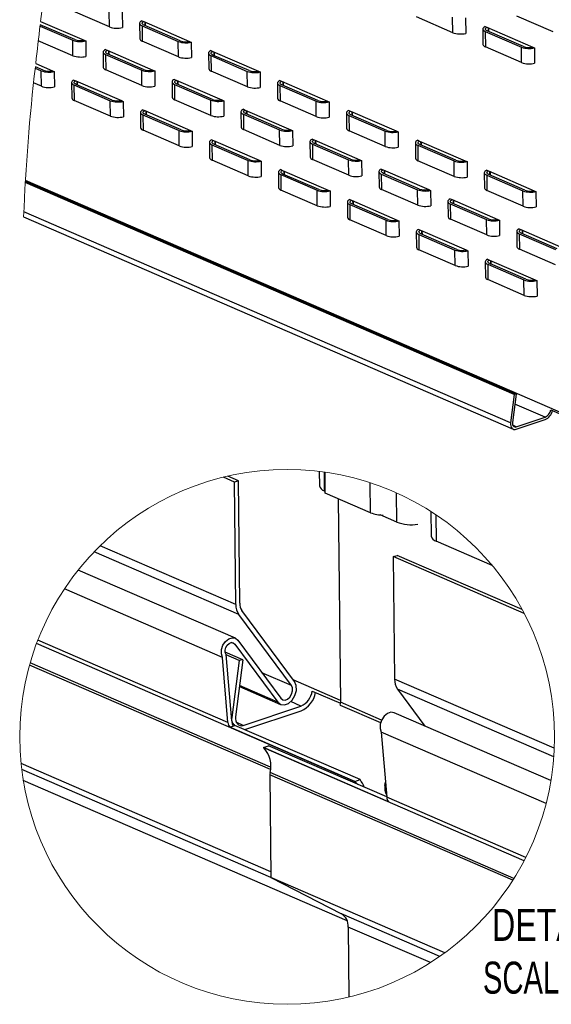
# Paper-space layout 'Sheet3' of a CAD drawing. Header units: inches. Extents: x 0.5 to 19.2, y -4 to 10.7.
# Tile 13 of 27: x 8.3 to 10.3, y 1.5 to 5.3. Entities that reach past the tile are written whole.
import ezdxf

# ---------------------------------------------------------------- set-up
doc = ezdxf.new("R2010")
doc.units = ezdxf.units.IN
doc.header["$MEASUREMENT"] = 0
doc.layers.add('FORMAT', color=7, linetype='Continuous')
doc.styles.add('SLDTEXTSTYLE3', font='TXT', dxfattribs={"width": 0.75})
doc.styles.add('SLDTEXTSTYLE4', font='TXT', dxfattribs={"width": 0.681818})

# ---------------------------------------------------------------- blocks, each defined once
blk = doc.blocks.new('SW_NOTE_6')
at = {"layer": 'FORMAT', "color": 0, "char_height": 0.125, "attachment_point": 2}
for s, insert, style in [('DETAIL A', (0.3359, 0.1611), 'SLDTEXTSTYLE3'), ('SCALE 1 : 1', (0.3351, -0.0449), 'SLDTEXTSTYLE4')]:
    blk.add_mtext(s, dxfattribs=dict(at, insert=insert, style=style))

psp = doc.layouts.new('Sheet3')

# ---------------------------------------------------------------- linework, layer by layer
at = {"color": 7, "linetype": 'Continuous', "lineweight": 25}
for p, q in [((8.6247355, 5.3022894), (8.4832973, 5.3635788)), ((8.6247355, 5.3022894), (8.6241091, 5.3623884)), ((8.6748033, 5.35983), (8.6754298, 5.299731)), ((10.3571605, 5.2838001), (10.2157222, 5.3450895)), ((8.353904, 5.3056457), (8.4817228, 5.2502581)), ((8.4889908, 5.252936), (8.3545791, 5.3111804)), ((8.3561596, 5.3240773), (8.5254739, 5.2507084)), ((8.7423271, 5.3166553), (8.7429537, 5.2565563)), ((8.7517135, 5.3265026), (8.7586568, 5.3234939)), ((8.7518564, 5.3070319), (8.8932946, 5.2457425)), ((8.7518564, 5.3070319), (8.7524829, 5.2469329)), ((8.7586568, 5.3234939), (8.9370457, 5.2461928)), ((8.9005626, 5.2484204), (8.7597657, 5.3094317)), ((8.7660172, 5.3067228), (8.7658749, 5.3203661)), ((9.9648162, 5.2799838), (9.8233779, 5.3412731)), ((9.9648162, 5.2799838), (9.9641897, 5.3400829)), ((10.0148839, 5.3375245), (10.0155104, 5.2774254)), ((10.0824078, 5.2943497), (10.0830342, 5.2342507)), ((10.0917941, 5.304197), (10.0987373, 5.3011883)), ((10.091937, 5.2847262), (10.2333753, 5.2234369)), ((10.091937, 5.2847262), (10.0925635, 5.2246273)), ((10.0987373, 5.3011883), (10.2771263, 5.2238872)), ((10.2406432, 5.2261147), (10.0998464, 5.2871261)), ((10.1060978, 5.2844172), (10.1059555, 5.2980604)), ((8.4823494, 5.1901591), (8.3470803, 5.2487751)), ((8.4823494, 5.1901591), (8.4817228, 5.2502581)), ((8.5254739, 5.2507084), (8.5324171, 5.2476996)), ((8.5324171, 5.2476996), (8.5330435, 5.1876007)), ((8.8939212, 5.1856436), (8.7524829, 5.2469329)), ((8.8939212, 5.1856436), (8.8932946, 5.2457425)), ((8.9370457, 5.2461928), (8.943989, 5.2431841)), ((8.943989, 5.2431841), (8.9446154, 5.1830851)), ((8.5999409, 5.2045249), (8.6005673, 5.1444259)), ((8.6093272, 5.2143723), (8.6162705, 5.2113635)), ((8.6094701, 5.1949015), (8.7509085, 5.1336123)), ((8.6094701, 5.1949015), (8.6100966, 5.1348024)), ((8.6162705, 5.2113635), (8.7946594, 5.1340625)), ((8.7581765, 5.1362901), (8.6173796, 5.1973014)), ((8.6236309, 5.1945925), (8.6234887, 5.2082357)), ((9.0115128, 5.2000094), (9.0121392, 5.1399104)), ((9.020899, 5.2098567), (9.0278423, 5.206848)), ((9.0210419, 5.190386), (9.1624802, 5.1290966)), ((9.0210419, 5.190386), (9.0216684, 5.1302869)), ((9.0278423, 5.206848), (9.2062313, 5.1295469)), ((9.1697482, 5.1317744), (9.0289514, 5.1927859)), ((9.0352027, 5.190077), (9.0350606, 5.2037202)), ((10.2340018, 5.163338), (10.0925635, 5.2246273)), ((10.2340018, 5.163338), (10.2333753, 5.2234369)), ((10.2771263, 5.2238872), (10.2840695, 5.2208785)), ((10.2840695, 5.2208785), (10.284696, 5.1607796)), ((8.3368837, 5.159986), (8.4023007, 5.1316389)), ((8.3348342, 5.1414653), (8.3585496, 5.1311886)), ((8.3658176, 5.1338664), (8.3354467, 5.1470271)), ((8.3591762, 5.0710897), (8.3585496, 5.1311886)), ((8.4023007, 5.1316389), (8.4092439, 5.1286302)), ((8.4092439, 5.1286302), (8.4098703, 5.0685313)), ((8.7515349, 5.0735132), (8.6100966, 5.1348024)), ((8.7515349, 5.0735132), (8.7509085, 5.1336123)), ((8.7946594, 5.1340625), (8.8016026, 5.1310538)), ((8.8016026, 5.1310538), (8.8022292, 5.0709548)), ((9.1631068, 5.0689977), (9.0216684, 5.1302869)), ((9.1631068, 5.0689977), (9.1624802, 5.1290966)), ((9.2062313, 5.1295469), (9.2131745, 5.1265382)), ((9.2131745, 5.1265382), (9.213801, 5.0664393)), ((8.3591762, 5.0710897), (8.3286926, 5.0842991)), ((8.4767677, 5.0854556), (8.4773941, 5.0253565)), ((8.486154, 5.0953028), (8.4930973, 5.0922941)), ((8.4862969, 5.0758321), (8.6277351, 5.0145427)), ((8.4862969, 5.0758321), (8.4869234, 5.0157331)), ((8.4930973, 5.0922941), (8.6714862, 5.014993)), ((8.6350031, 5.0172206), (8.4942064, 5.078232)), ((8.5004577, 5.0755231), (8.5003154, 5.0891663)), ((8.8691265, 5.087879), (8.869753, 5.02778)), ((8.8785129, 5.0977264), (8.8854561, 5.0947176)), ((8.8786557, 5.0782556), (9.020094, 5.0169662)), ((8.8786557, 5.0782556), (8.8792821, 5.0181566)), ((8.8854561, 5.0947176), (9.063845, 5.0174165)), ((9.027362, 5.019644), (8.8865651, 5.0806555)), ((8.8928165, 5.0779466), (8.8926743, 5.0915898)), ((9.2806983, 5.0833635), (9.2813248, 5.0232645)), ((9.2900847, 5.0932108), (9.2970279, 5.0902021)), ((9.2970279, 5.0902021), (9.4754169, 5.012901)), ((9.4389338, 5.0151285), (9.2981369, 5.07614)), ((9.3043884, 5.0734311), (9.3042461, 5.0870743)), ((9.2902276, 5.0737401), (9.4316658, 5.0124507)), ((9.2902276, 5.0737401), (9.290854, 5.013641)), ((8.6283617, 4.9544438), (8.4869234, 5.0157331)), ((8.6283617, 4.9544438), (8.6277351, 5.0145427)), ((8.6714862, 5.014993), (8.6784294, 5.0119843)), ((8.6784294, 5.0119843), (8.679056, 4.9518854)), ((9.0207205, 4.9568673), (8.8792821, 5.0181566)), ((9.0207205, 4.9568673), (9.020094, 5.0169662)), ((9.063845, 5.0174165), (9.0707883, 5.0144078)), ((9.0707883, 5.0144078), (9.0714147, 4.9543089)), ((9.4322923, 4.9523518), (9.290854, 5.013641)), ((9.4322923, 4.9523518), (9.4316658, 5.0124507)), ((9.4754169, 5.012901), (9.4823601, 5.0098923)), ((9.4823601, 5.0098923), (9.4829866, 4.9497934)), ((8.7459533, 4.9688097), (8.7465798, 4.9087106)), ((8.7553397, 4.9786569), (8.7622828, 4.9756482)), ((8.7554825, 4.9591863), (8.8969208, 4.8978969)), ((8.7554825, 4.9591863), (8.7561089, 4.8990872)), ((8.7622828, 4.9756482), (8.9406718, 4.8983471)), ((8.9041888, 4.9005747), (8.7633919, 4.9615861)), ((8.7696433, 4.9588771), (8.7695011, 4.9725204)), ((9.138312, 4.9712332), (9.1389385, 4.9111341)), ((9.1476984, 4.9810804), (9.1546417, 4.9780717)), ((9.1478412, 4.9616097), (9.2892796, 4.9003204)), ((9.1478412, 4.9616097), (9.1484678, 4.9015107)), ((9.1546417, 4.9780717), (9.3330306, 4.9007706)), ((9.2965476, 4.9029982), (9.1557507, 4.9640096)), ((9.162002, 4.9613007), (9.1618598, 4.9749439)), ((9.5498839, 4.9667176), (9.5505104, 4.9066186)), ((9.5592702, 4.9765649), (9.5662135, 4.9735562)), ((9.5662135, 4.9735562), (9.7446024, 4.8962551)), ((9.7081194, 4.8984826), (9.5673225, 4.9594941)), ((9.5735739, 4.9567851), (9.5734317, 4.9704284)), ((9.5594131, 4.9570942), (9.7008514, 4.8958048)), ((9.5594131, 4.9570942), (9.5600396, 4.8969952)), ((8.8975472, 4.8377978), (8.7561089, 4.8990872)), ((8.8975472, 4.8377978), (8.8969208, 4.8978969)), ((8.9406718, 4.8983471), (8.947615, 4.8953384)), ((8.947615, 4.8953384), (8.9482415, 4.8352394)), ((9.2899061, 4.8402215), (9.1484678, 4.9015107)), ((9.2899061, 4.8402215), (9.2892796, 4.9003204)), ((9.3330306, 4.9007706), (9.3399738, 4.8977619)), ((9.3399738, 4.8977619), (9.3406003, 4.837663)), ((9.7014779, 4.8357058), (9.5600396, 4.8969952)), ((9.7014779, 4.8357058), (9.7008514, 4.8958048)), ((9.7446024, 4.8962551), (9.7515457, 4.8932464)), ((9.7515457, 4.8932464), (9.7521722, 4.8331474)), ((9.0151388, 4.8521636), (9.0157653, 4.7920647)), ((9.0245252, 4.862011), (9.0314685, 4.8590023)), ((9.0314685, 4.8590023), (9.2098574, 4.7817012)), ((9.1733743, 4.7839288), (9.0325774, 4.8449401)), ((9.0388288, 4.8422312), (9.0386866, 4.8558744)), ((9.4074976, 4.8545873), (9.4081241, 4.7944882)), ((9.416884, 4.8644345), (9.4238272, 4.8614258)), ((9.4170268, 4.8449639), (9.5584652, 4.7836745)), ((9.4170268, 4.8449639), (9.4176533, 4.7848648)), ((9.4238272, 4.8614258), (9.6022161, 4.7841247)), ((9.5657332, 4.7863523), (9.4249363, 4.8473637)), ((9.4311876, 4.8446547), (9.4310454, 4.8582981)), ((9.8190695, 4.8500716), (9.819696, 4.7899727)), ((9.8284558, 4.859919), (9.835399, 4.8569103)), ((9.835399, 4.8569103), (10.013788, 4.7796092)), ((9.8427595, 4.8401392), (9.8426173, 4.8537824)), ((9.024668, 4.8425402), (9.1661064, 4.781251)), ((9.024668, 4.8425402), (9.0252946, 4.7824413)), ((9.8285987, 4.8404482), (9.970037, 4.779159)), ((9.8285987, 4.8404482), (9.8292252, 4.7803493)), ((9.977305, 4.7818368), (9.8365081, 4.8428481)), ((9.1667329, 4.7211519), (9.0252946, 4.7824413)), ((9.1667329, 4.7211519), (9.1661064, 4.781251)), ((9.2098574, 4.7817012), (9.2168006, 4.7786926)), ((9.2168006, 4.7786926), (9.2174271, 4.7185935)), ((9.5590917, 4.7235754), (9.4176533, 4.7848648)), ((9.5590917, 4.7235754), (9.5584652, 4.7836745)), ((9.6022161, 4.7841247), (9.6091594, 4.7811161)), ((9.6091594, 4.7811161), (9.6097859, 4.721017)), ((9.9706635, 4.7190599), (9.8292252, 4.7803493)), ((9.9706635, 4.7190599), (9.970037, 4.779159)), ((10.013788, 4.7796092), (10.0207312, 4.7766005)), ((10.0207312, 4.7766005), (10.0213577, 4.7165015)), ((9.2843244, 4.7355178), (9.2849509, 4.6754189)), ((9.2937108, 4.7453651), (9.300654, 4.7423565)), ((9.300654, 4.7423565), (9.4790429, 4.6650554)), ((9.4425599, 4.6672829), (9.301763, 4.7282942)), ((9.3080144, 4.7255853), (9.3078722, 4.7392285)), ((9.6766832, 4.7379413), (9.6773097, 4.6778424)), ((9.6860696, 4.7477886), (9.6930128, 4.74478)), ((9.6862124, 4.7283178), (9.8276507, 4.6670286)), ((9.6862124, 4.7283178), (9.6868389, 4.6682189)), ((9.6930128, 4.74478), (9.8714017, 4.6674789)), ((9.8349187, 4.6697064), (9.6941218, 4.7307177)), ((9.7003732, 4.7280088), (9.700231, 4.741652)), ((10.0882551, 4.7334257), (10.0888816, 4.6733268)), ((10.0976414, 4.7432731), (10.1045846, 4.7402644)), ((10.1045846, 4.7402644), (10.2829736, 4.6629633)), ((10.111945, 4.7234933), (10.1118028, 4.7371365)), ((10.2049454, 3.8680379), (8.2961308, 4.6951826)), ((10.2124355, 3.8689316), (8.29637, 4.6992183)), ((9.2938536, 4.7258943), (9.4352919, 4.6646051)), ((9.2938536, 4.7258943), (9.2944801, 4.6657954)), ((10.0977843, 4.7238023), (10.2392226, 4.6625131)), ((10.0977843, 4.7238023), (10.0984108, 4.6637034)), ((10.2464905, 4.6651909), (10.1056937, 4.7262022)), ((9.4359185, 4.6045061), (9.2944801, 4.6657954)), ((9.4359185, 4.6045061), (9.4352919, 4.6646051)), ((9.4790429, 4.6650554), (9.4859861, 4.6620467)), ((9.4859861, 4.6620467), (9.4866127, 4.6019476)), ((9.8282772, 4.6069295), (9.6868389, 4.6682189)), ((9.8282772, 4.6069295), (9.8276507, 4.6670286)), ((9.8714017, 4.6674789), (9.878345, 4.6644702)), ((9.878345, 4.6644702), (9.8789715, 4.6043711)), ((10.2398491, 4.602414), (10.0984108, 4.6637034)), ((10.2398491, 4.602414), (10.2392226, 4.6625131)), ((10.2829736, 4.6629633), (10.2899168, 4.6599547)), ((10.2899168, 4.6599547), (10.2905433, 4.5998556)), ((9.55351, 4.6188719), (9.5541365, 4.558773)), ((9.5628964, 4.6287193), (9.5698396, 4.6257106)), ((9.5698396, 4.6257106), (9.7482285, 4.5484095)), ((9.5772, 4.6089394), (9.5770577, 4.6225827)), ((9.9458688, 4.6212954), (9.9464953, 4.5611965)), ((9.9552552, 4.6311428), (9.9621984, 4.6281341)), ((9.9621984, 4.6281341), (10.1405873, 4.550833)), ((10.1041043, 4.5530605), (9.9633074, 4.6140718)), ((9.9695588, 4.6113629), (9.9694166, 4.6250062)), ((10.1907047, 3.7567951), (8.2903428, 4.580277)), ((9.5630392, 4.6092485), (9.7044775, 4.5479592)), ((9.5630392, 4.6092485), (9.5636657, 4.5491496)), ((9.7117455, 4.550637), (9.5709486, 4.6116483)), ((9.955398, 4.611672), (10.0968363, 4.5503827)), ((9.955398, 4.611672), (9.9560245, 4.5515731)), ((8.2895566, 4.5605534), (10.2011363, 3.7322106)), ((9.705104, 4.4878602), (9.5636657, 4.5491496)), ((9.705104, 4.4878602), (9.7044775, 4.5479592)), ((9.7482285, 4.5484095), (9.7551718, 4.5454008)), ((9.7551718, 4.5454008), (9.7557982, 4.4853018)), ((10.0974628, 4.4902837), (9.9560245, 4.5515731)), ((10.0974628, 4.4902837), (10.0968363, 4.5503827)), ((10.1405873, 4.550833), (10.1475306, 4.5478243)), ((10.1475306, 4.5478243), (10.1481571, 4.4877252)), ((9.8226956, 4.502226), (9.8233221, 4.442127)), ((9.8320819, 4.5120734), (9.8390251, 4.5090647)), ((9.8390251, 4.5090647), (10.0174141, 4.4317636)), ((9.8463856, 4.4922936), (9.8462433, 4.5059368)), ((10.2150544, 4.5046495), (10.2156809, 4.4445506)), ((10.2244407, 4.5144969), (10.231384, 4.5114882)), ((10.231384, 4.5114882), (10.4066843, 4.4355254)), ((10.3732899, 4.4364147), (10.232493, 4.497426)), ((10.2387444, 4.4947171), (10.2386022, 4.5083603)), ((9.8322248, 4.4926026), (9.9736631, 4.4313132)), ((9.8322248, 4.4926026), (9.8328512, 4.4325035)), ((9.9809311, 4.4339912), (9.8401342, 4.4950025)), ((10.2245836, 4.4950261), (10.3660219, 4.4337368)), ((10.2245836, 4.4950261), (10.2252101, 4.4349272)), ((9.9742896, 4.3712143), (9.8328512, 4.4325035)), ((9.9742896, 4.3712143), (9.9736631, 4.4313132)), ((10.0174141, 4.4317636), (10.0243573, 4.4287548)), ((10.0243573, 4.4287548), (10.0249838, 4.3686559)), ((10.3666484, 4.3736378), (10.2252101, 4.4349272)), ((10.0918811, 4.3855801), (10.0925076, 4.3254811)), ((10.1012675, 4.3954275), (10.1082107, 4.3924187)), ((10.1082107, 4.3924187), (10.2865997, 4.3151176)), ((10.1155711, 4.3756477), (10.1154289, 4.3892909)), ((10.1014103, 4.3759567), (10.2428487, 4.3146673)), ((10.1014103, 4.3759567), (10.1020368, 4.3158577)), ((10.2501166, 4.3173451), (10.1093197, 4.3783566)), ((10.2434752, 4.2545684), (10.1020368, 4.3158577)), ((10.2434752, 4.2545684), (10.2428487, 4.3146673)), ((10.2865997, 4.3151176), (10.2935429, 4.3121089)), ((10.2935429, 4.3121089), (10.2941694, 4.25201)), ((10.2049454, 3.8680379), (10.1907047, 3.7567951)), ((10.2124355, 3.8689316), (10.1981948, 3.7576889)), ((10.2124355, 3.8689316), (10.2049454, 3.8680379)), ((10.3475651, 3.8082349), (10.4135214, 3.7796543)), ((10.213129, 3.7412363), (10.325824, 3.7789395)), ((10.2132255, 3.731985), (10.3259204, 3.7696879)), ((9.1132198, 3.5255381), (9.0695607, 3.5444569)), ((9.1283972, 3.5306158), (9.0869675, 3.5485685)), ((9.4437328, 3.5669318), (9.4443148, 3.5111022)), ((9.4626162, 3.5644696), (9.4633732, 3.4918554)), ((9.4672769, 3.4827643), (9.4664308, 3.5639297)), ((9.1283972, 3.5306158), (9.1132198, 3.5255381)), ((9.1182041, 3.0474088), (9.1132198, 3.5255381)), ((9.1333814, 3.0524865), (9.1283972, 3.5306158)), ((9.6444439, 3.4059927), (9.6432282, 3.5226186)), ((9.4671994, 3.4901974), (9.4633732, 3.4918554)), ((9.6444439, 3.4059927), (9.4672769, 3.4827643)), ((9.5182348, 3.4606828), (9.5265188, 2.6660049)), ((9.7462498, 3.3692768), (9.7450618, 3.483245)), ((9.7462498, 3.3692768), (9.6820612, 3.3970916)), ((9.8798794, 3.4105185), (9.88088, 3.3145264)), ((9.8988666, 3.3981056), (9.8999385, 3.2952796)), ((10.1188781, 3.2004067), (9.8999385, 3.2952796)), ((9.7328666, 3.2344059), (9.7480439, 3.2394836)), ((9.7328666, 3.2344059), (9.7378508, 2.7562765)), ((10.2439831, 3.0129243), (9.7328666, 3.2344059)), ((10.2359365, 3.0280656), (9.7480439, 3.2394836)), ((9.1163187, 2.9162719), (8.5026608, 3.1821876)), ((9.0660257, 2.8408142), (8.4487575, 3.1082944)), ((9.334868, 2.7316004), (9.1297422, 3.0088357)), ((9.3471147, 2.7464756), (9.1419889, 3.023711)), ((9.5845357, 2.3554754), (8.3399379, 2.8947957)), ((9.0874648, 2.5866306), (8.3450816, 2.9083267)), ((9.1142843, 2.8931312), (9.2816384, 2.6669457)), ((9.126531, 2.9080064), (9.2938851, 2.681821)), ((9.1457994, 2.8312953), (9.0768854, 2.8611578)), ((9.1025673, 2.5933045), (9.0807616, 2.8518355)), ((9.1308191, 2.8295078), (9.0808173, 2.851175)), ((9.0874648, 2.5866306), (9.0660257, 2.8408142)), ((9.1308191, 2.8295078), (9.1023377, 2.6070222)), ((9.1457994, 2.8312953), (9.117318, 2.6088097)), ((9.1457994, 2.8312953), (9.1308191, 2.8295078)), ((10.3611229, 2.4861947), (9.7378508, 2.7562765)), ((9.1324817, 2.7272626), (9.2931188, 2.6576539)), ((9.4160586, 2.7099019), (9.5264452, 2.6620682)), ((10.3592113, 2.4534498), (9.749389, 2.7177035)), ((9.749389, 2.7177035), (9.856533, 2.5728943)), ((9.5257557, 2.6549675), (9.6833845, 2.5866624)), ((9.1471864, 2.5759047), (9.3725763, 2.6513106)), ((9.1526829, 2.5591759), (9.3727692, 2.6328073)), ((10.3480133, 2.3599216), (9.7359654, 2.6251397)), ((9.0943606, 2.5689114), (9.1145943, 2.5756808)), ((9.6029739, 2.3640518), (9.1145943, 2.5756808)), ((9.5827401, 2.3572825), (9.0943606, 2.5689114)), ((10.329214, 2.2708168), (9.6856724, 2.549682)), ((9.6856724, 2.549682), (9.7071115, 2.2954984)), ((9.2256278, 2.4894082), (9.2458615, 2.4961775)), ((9.7140073, 2.2777792), (9.2256278, 2.4894082)), ((10.2434371, 2.047333), (9.2274234, 2.4876011)), ((9.7070409, 2.2963351), (9.2458615, 2.4961775)), ((9.2549227, 2.0042068), (8.2795351, 2.4268705)), ((10.2041364, 1.9785866), (9.2517819, 2.3912694)), ((10.1994541, 1.9711427), (9.2509829, 2.3821427)), ((9.2509829, 2.3821427), (9.2551596, 1.9814827)), ((9.5827401, 2.3572825), (9.6029739, 2.3640518)), ((9.7004143, 2.3404588), (9.7021655, 2.3541387)), ((10.2500577, 2.0602241), (9.7071115, 2.2954984)), ((9.9336098, 1.6874905), (9.2551596, 1.9814827)), ((9.2551596, 1.9814827), (9.5308783, 1.8396229)), ((9.9140738, 1.6735732), (9.5308783, 1.8396229)), ((9.877793, 1.6494572), (9.5569806, 1.7884745)), ((9.5569806, 1.7884745), (9.5598299, 1.5151457))]:
    psp.add_line(p, q, dxfattribs=at)
at = {"color": 8, "linetype": 'Continuous', "lineweight": 25}
for p, q in [((8.7629837, 5.3216189), (8.763126, 5.3079756)), ((10.1030643, 5.2993133), (10.1032065, 5.2856701)), ((8.6205975, 5.2094886), (8.6207396, 5.1958453)), ((9.0321694, 5.204973), (9.0323115, 5.1913298)), ((8.4974242, 5.0904191), (8.4975664, 5.0767759)), ((8.889783, 5.0928426), (8.8899253, 5.0791994)), ((9.3013549, 5.0883271), (9.3014971, 5.0746839)), ((8.7666098, 4.9737733), (8.766752, 4.96013)), ((9.1589686, 4.9761967), (9.1591108, 4.9625535)), ((9.5705405, 4.9716812), (9.5706827, 4.958038)), ((9.0357954, 4.8571274), (9.0359376, 4.8434842)), ((9.4281542, 4.8595509), (9.4282964, 4.8459077)), ((9.839726, 4.8550353), (9.8398683, 4.8413921)), ((9.304981, 4.7404815), (9.3051232, 4.7268381)), ((9.6973397, 4.742905), (9.697482, 4.7292618)), ((10.1089116, 4.7383895), (10.1090538, 4.7247461)), ((10.4134619, 3.785364), (8.2965765, 4.7026717)), ((9.5741665, 4.6238355), (9.5743087, 4.6101923)), ((9.9665253, 4.6262591), (9.9666676, 4.6126157)), ((9.8433521, 4.5071896), (9.8434943, 4.4935464)), ((10.2357109, 4.5096131), (10.2358531, 4.4959699)), ((10.1125377, 4.3905437), (10.1126799, 4.3769005)), ((10.325824, 3.7789395), (10.20748, 3.8302212)), ((10.213129, 3.7412363), (10.1995211, 3.7471331)), ((9.1182041, 3.0474088), (8.5884095, 3.2769841)), ((9.1297422, 3.0088357), (8.5651378, 3.2534952)), ((9.1142843, 2.8931312), (9.1008252, 2.8989634)), ((9.253521, 2.4036642), (8.3127996, 2.811306)), ((9.2541309, 2.4128729), (8.3151927, 2.819742)), ((9.334868, 2.7316004), (9.2203305, 2.7812328)), ((9.2816384, 2.6669457), (9.1330053, 2.7313528)), ((9.5264413, 2.6734379), (9.3420291, 2.7533491)), ((9.3725763, 2.6513106), (9.3329303, 2.6684903)), ((9.6870402, 2.5964463), (9.5265188, 2.6660049)), ((9.1023377, 2.6070222), (9.1013751, 2.6074393)), ((9.1471864, 2.5759047), (9.1199706, 2.5876982)), ((9.2551571, 1.9817222), (8.2821545, 2.4033524)), ((9.5528758, 1.8128746), (8.2882636, 2.3608677)), ((9.7034295, 2.3391522), (9.7004143, 2.3404588))]:
    psp.add_line(p, q, dxfattribs=at)
at = {"color": 7, "linetype": 'Continuous', "lineweight": 25, "flags": 128}
for points in [[(8.7517135, 5.3265026), (8.7476898, 5.3243064), (8.7447288, 5.3218851), (8.7429224, 5.319314), (8.742327, 5.3166729), (8.7429611, 5.3140441), (8.7448049, 5.3115092), (8.7478011, 5.3091474), (8.7518564, 5.3070319)], [(8.7597657, 5.3094317), (8.7568386, 5.3109477), (8.7546402, 5.3126356), (8.753234, 5.3144472), (8.7526602, 5.3163301), (8.7529357, 5.3182301), (8.7540521, 5.3200927), (8.7559777, 5.3218643), (8.7586568, 5.3234939)], [(10.0917941, 5.304197), (10.0877704, 5.3020009), (10.0848093, 5.2995795), (10.083003, 5.2970083), (10.0824076, 5.2943673), (10.0830417, 5.2917384), (10.0848855, 5.2892037), (10.0878816, 5.2868418), (10.091937, 5.2847262)], [(10.0998464, 5.2871261), (10.0969192, 5.2886421), (10.0947208, 5.2903301), (10.0933146, 5.2921416), (10.0927409, 5.2940244), (10.0930162, 5.2959245), (10.0941327, 5.2977871), (10.0960582, 5.2995587), (10.0987373, 5.3011883)], [(8.6093272, 5.2143723), (8.6053036, 5.2121761), (8.6023424, 5.2097548), (8.6005361, 5.2071836), (8.5999408, 5.2045425), (8.6005748, 5.2019137), (8.6024186, 5.1993789), (8.6054148, 5.1970171), (8.6094701, 5.1949015)], [(8.6173796, 5.1973014), (8.6144523, 5.1988173), (8.6122541, 5.2005053), (8.6108477, 5.2023168), (8.6102741, 5.2041997), (8.6105494, 5.2060997), (8.6116659, 5.2079624), (8.6135913, 5.209734), (8.6162705, 5.2113635)], [(9.020899, 5.2098567), (9.0168754, 5.2076605), (9.0139143, 5.2052393), (9.0121079, 5.202668), (9.0115126, 5.2000269), (9.0121467, 5.1973982), (9.0139904, 5.1948634), (9.0169866, 5.1925015), (9.0210419, 5.190386)], [(9.0289514, 5.1927859), (9.0260241, 5.1943018), (9.0238259, 5.1959898), (9.0224195, 5.1978012), (9.0218459, 5.1996841), (9.0221212, 5.2015842), (9.0232378, 5.2034469), (9.0251632, 5.2052184), (9.0278423, 5.206848)], [(8.486154, 5.0953028), (8.4821303, 5.0931066), (8.4791692, 5.0906853), (8.4773629, 5.0881141), (8.4767676, 5.0854732), (8.4774016, 5.0828443), (8.4792454, 5.0803095), (8.4822416, 5.0779476), (8.4862969, 5.0758321)], [(8.4942064, 5.078232), (8.4912791, 5.0797479), (8.4890807, 5.0814359), (8.4876745, 5.0832474), (8.4871009, 5.0851303), (8.4873762, 5.0870303), (8.4884927, 5.0888929), (8.4904181, 5.0906645), (8.4930973, 5.0922941)], [(8.8785129, 5.0977264), (8.8744891, 5.0955303), (8.8715281, 5.0931088), (8.8697218, 5.0905376), (8.8691263, 5.0878966), (8.8697603, 5.0852678), (8.8716042, 5.082733), (8.8746003, 5.0803711), (8.8786557, 5.0782556)], [(8.8865651, 5.0806555), (8.8836379, 5.0821714), (8.8814396, 5.0838594), (8.8800333, 5.0856709), (8.8794596, 5.0875537), (8.879735, 5.0894538), (8.8808514, 5.0913164), (8.882777, 5.093088), (8.8854561, 5.0947176)], [(9.2900847, 5.0932108), (9.2860609, 5.0910146), (9.2830999, 5.0885933), (9.2812935, 5.0860221), (9.2806981, 5.083381), (9.2813323, 5.0807523), (9.283176, 5.0782175), (9.2861722, 5.0758556), (9.2902276, 5.0737401)], [(9.2981369, 5.07614), (9.2952098, 5.0776559), (9.2930114, 5.0793439), (9.2916052, 5.0811553), (9.2910315, 5.0830382), (9.2913068, 5.0849383), (9.2924233, 5.0868009), (9.2943488, 5.0885725), (9.2970279, 5.0902021)], [(8.7553397, 4.9786569), (8.7513159, 4.9764607), (8.7483547, 4.9740395), (8.7465484, 4.9714683), (8.7459531, 4.9688271), (8.7465871, 4.9661983), (8.748431, 4.9636636), (8.7514271, 4.9613017), (8.7554825, 4.9591863)], [(8.7633919, 4.9615861), (8.7604647, 4.9631021), (8.7582664, 4.96479), (8.7568601, 4.9666015), (8.7562864, 4.9684844), (8.7565617, 4.9703844), (8.7576782, 4.9722471), (8.7596037, 4.9740186), (8.7622828, 4.9756482)], [(9.1476984, 4.9810804), (9.1436747, 4.9788842), (9.1407136, 4.9764629), (9.1389073, 4.9738918), (9.1383119, 4.9712508), (9.1389459, 4.9686219), (9.1407897, 4.9660871), (9.143786, 4.9637252), (9.1478412, 4.9616097)], [(9.1557507, 4.9640096), (9.1528235, 4.9655256), (9.1506252, 4.9672135), (9.1492189, 4.969025), (9.1486452, 4.9709079), (9.1489205, 4.9728079), (9.150037, 4.9746706), (9.1519625, 4.9764421), (9.1546417, 4.9780717)], [(9.5592702, 4.9765649), (9.5552465, 4.9743687), (9.5522854, 4.9719474), (9.5504791, 4.9693762), (9.5498837, 4.9667351), (9.5505178, 4.9641063), (9.5523616, 4.9615716), (9.5553578, 4.9592097), (9.5594131, 4.9570942)], [(9.5673225, 4.9594941), (9.5643954, 4.96101), (9.562197, 4.962698), (9.5607908, 4.9645095), (9.560217, 4.9663923), (9.5604924, 4.9682924), (9.5616089, 4.970155), (9.5635344, 4.9719266), (9.5662135, 4.9735562)], [(9.0245252, 4.862011), (9.0205014, 4.8598149), (9.0175404, 4.8573936), (9.0157341, 4.8548224), (9.0151386, 4.8521812), (9.0157728, 4.8495524), (9.0176165, 4.8470178), (9.0206127, 4.8446559), (9.024668, 4.8425402)], [(9.0325774, 4.8449401), (9.0296502, 4.846456), (9.0274519, 4.8481441), (9.0260457, 4.8499556), (9.0254719, 4.8518385), (9.0257473, 4.8537385), (9.0268638, 4.8556012), (9.0287893, 4.8573727), (9.0314685, 4.8590023)], [(9.416884, 4.8644345), (9.4128603, 4.8622384), (9.4098992, 4.8598171), (9.4080929, 4.8572459), (9.4074975, 4.8546047), (9.4081315, 4.8519759), (9.4099753, 4.8494413), (9.4129715, 4.8470794), (9.4170268, 4.8449639)], [(9.4249363, 4.8473637), (9.422009, 4.8488797), (9.4198108, 4.8505676), (9.4184045, 4.8523791), (9.4178308, 4.854262), (9.4181061, 4.856162), (9.4192226, 4.8580247), (9.4211481, 4.8597962), (9.4238272, 4.8614258)], [(9.8284558, 4.859919), (9.8244321, 4.8577228), (9.821471, 4.8553015), (9.8196647, 4.8527304), (9.8190693, 4.8500892), (9.8197034, 4.8474604), (9.8215472, 4.8449257), (9.8245433, 4.8425638), (9.8285987, 4.8404482)], [(9.8365081, 4.8428481), (9.8335809, 4.844364), (9.8313826, 4.8460521), (9.8299763, 4.8478636), (9.8294026, 4.8497465), (9.829678, 4.8516465), (9.8307945, 4.8535092), (9.8327199, 4.8552807), (9.835399, 4.8569103)], [(9.2937108, 4.7453651), (9.289687, 4.743169), (9.286726, 4.7407477), (9.2849197, 4.7381765), (9.2843243, 4.7355354), (9.2849583, 4.7329065), (9.2868021, 4.7303717), (9.2897983, 4.72801), (9.2938536, 4.7258943)], [(9.301763, 4.7282942), (9.2988358, 4.7298102), (9.2966375, 4.7314981), (9.2952313, 4.7333097), (9.2946576, 4.7351926), (9.2949329, 4.7370927), (9.2960494, 4.7389553), (9.2979749, 4.7407269), (9.300654, 4.7423565)], [(9.6860696, 4.7477886), (9.6820459, 4.7455925), (9.6790848, 4.7431712), (9.6772785, 4.7406), (9.6766831, 4.7379589), (9.6773171, 4.73533), (9.6791609, 4.7327954), (9.6821571, 4.7304335), (9.6862124, 4.7283178)], [(9.6941218, 4.7307177), (9.6911946, 4.7322336), (9.6889963, 4.7339218), (9.68759, 4.7357332), (9.6870164, 4.7376161), (9.6872917, 4.7395161), (9.6884082, 4.7413788), (9.6903337, 4.7431504), (9.6930128, 4.74478)], [(10.0976414, 4.7432731), (10.0936177, 4.741077), (10.0906566, 4.7386557), (10.0888503, 4.7360845), (10.0882549, 4.7334433), (10.088889, 4.7308145), (10.0907327, 4.7282797), (10.0937289, 4.725918), (10.0977843, 4.7238023)], [(10.1056937, 4.7262022), (10.1027665, 4.7277181), (10.1005681, 4.7294061), (10.0991619, 4.7312177), (10.0985882, 4.7331004), (10.0988636, 4.7350006), (10.09998, 4.7368633), (10.1019055, 4.7386348), (10.1045846, 4.7402644)], [(9.5628964, 4.6287193), (9.5588726, 4.6265231), (9.5559115, 4.6241018), (9.5541052, 4.6215305), (9.5535098, 4.6188895), (9.5541439, 4.6162607), (9.5559877, 4.6137259), (9.5589839, 4.611364), (9.5630392, 4.6092485)], [(9.5709486, 4.6116483), (9.5680214, 4.6131643), (9.5658231, 4.6148522), (9.5644168, 4.6166637), (9.5638432, 4.6185466), (9.5641185, 4.6204468), (9.5652349, 4.6223093), (9.5671604, 4.624081), (9.5698396, 4.6257106)], [(9.9552552, 4.6311428), (9.9512314, 4.6289466), (9.9482703, 4.6265253), (9.946464, 4.6239541), (9.9458686, 4.621313), (9.9465027, 4.6186842), (9.9483465, 4.6161493), (9.9513427, 4.6137876), (9.955398, 4.611672)], [(9.9633074, 4.6140718), (9.9603802, 4.6155878), (9.9581819, 4.6172757), (9.9567756, 4.6190873), (9.956202, 4.6209702), (9.9564773, 4.6228703), (9.9575938, 4.6247329), (9.9595193, 4.6265045), (9.9621984, 4.6281341)], [(9.8320819, 4.5120734), (9.8280582, 4.5098772), (9.8250971, 4.5074558), (9.8232908, 4.5048846), (9.8226954, 4.5022436), (9.8233295, 4.4996148), (9.8251733, 4.49708), (9.8281694, 4.4947181), (9.8322248, 4.4926026)], [(9.8401342, 4.4950025), (9.837207, 4.4965184), (9.8350087, 4.4982064), (9.8336024, 4.5000178), (9.8330287, 4.5019007), (9.8333041, 4.5038008), (9.8344205, 4.5056634), (9.836346, 4.5074351), (9.8390251, 4.5090647)], [(10.2244407, 4.5144969), (10.220417, 4.5123007), (10.2174559, 4.5098794), (10.2156496, 4.5073081), (10.2150542, 4.5046671), (10.2156883, 4.5020383), (10.2175321, 4.4995035), (10.2205282, 4.4971416), (10.2245836, 4.4950261)], [(10.232493, 4.497426), (10.2295658, 4.4989419), (10.2273675, 4.5006299), (10.2259612, 4.5024413), (10.2253875, 4.5043242), (10.2256629, 4.5062244), (10.2267794, 4.508087), (10.2287049, 4.5098586), (10.231384, 4.5114882)], [(10.1012675, 4.3954275), (10.0972438, 4.3932313), (10.0942827, 4.3908099), (10.0924764, 4.3882387), (10.091881, 4.3855977), (10.092515, 4.3829689), (10.0943588, 4.3804341), (10.097355, 4.3780722), (10.1014103, 4.3759567)], [(10.1093197, 4.3783566), (10.1063926, 4.3798725), (10.1041942, 4.3815605), (10.102788, 4.3833719), (10.1022143, 4.3852548), (10.1024896, 4.3871549), (10.1036061, 4.3890175), (10.1055316, 4.3907891), (10.1082107, 4.3924187)], [(10.1907047, 3.7567951), (10.1904461, 3.7507209), (10.1912538, 3.7450605), (10.1930896, 3.7400821), (10.1958665, 3.7360218), (10.1994527, 3.7330721), (10.2036783, 3.7313728), (10.2083429, 3.7310047), (10.2132255, 3.731985)], [(10.1981948, 3.7576889), (10.1980233, 3.7536609), (10.198559, 3.7499072), (10.1997764, 3.746606), (10.2016178, 3.7439135), (10.2039959, 3.7419573), (10.206798, 3.7408306), (10.2098913, 3.7405866), (10.213129, 3.7412363)], [(9.0660257, 2.8408142), (9.0616599, 2.8551405), (9.0623488, 2.8719402), (9.0679951, 2.888838), (9.0778003, 2.9034446), (9.0903781, 2.9136948), (9.10395, 2.9181391), (9.1165971, 2.9161492), (9.126531, 2.9080064)], [(9.0807616, 2.8518355), (9.0771713, 2.859718), (9.0766974, 2.8695893), (9.0794128, 2.8799295), (9.0848995, 2.8891462), (9.0923125, 2.8958202), (9.1005103, 2.8989237), (9.1082305, 2.8979789), (9.1142843, 2.8931312)], [(9.2816384, 2.6669457), (9.2933038, 2.6575746), (9.3081773, 2.6556839), (9.3239946, 2.6615616), (9.3383476, 2.6743129), (9.3490513, 2.6919964), (9.354476, 2.71192), (9.353796, 2.7310506), (9.3471147, 2.7464756)], [(9.2938851, 2.681821), (9.3011867, 2.6759554), (9.3104963, 2.674772), (9.3203967, 2.678451), (9.3293805, 2.6864322), (9.3360802, 2.6975007), (9.3394756, 2.7099713), (9.33905, 2.7219455), (9.334868, 2.7316004)], [(9.7359654, 2.6251397), (9.7235967, 2.6270068), (9.7100248, 2.6225625), (9.697447, 2.6123124), (9.6876418, 2.5977058), (9.6819956, 2.580808), (9.6813066, 2.5640082), (9.6856724, 2.549682)], [(9.117318, 2.6088097), (9.116975, 2.6007536), (9.1180463, 2.5932464), (9.1204811, 2.5866437), (9.1241639, 2.5812588), (9.1289202, 2.5773467), (9.1345244, 2.5750931), (9.1407109, 2.5746047), (9.1471864, 2.5759047)], [(9.5845357, 2.3554754), (9.5922044, 2.3473506), (9.5936596, 2.3454665)]]:
    psp.add_lwpolyline(points, dxfattribs=at)
at = {"color": 7, "linetype": 'Continuous', "lineweight": 18}
psp.add_circle((9.3182167, 2.5306647), 1.0438535, dxfattribs=at)
for centre, radius, start, end in [((28.8728944, 2.7969037), 20.6717928, 172.54652179, 172.97789463), ((22.60277, 3.5669738), 14.3545533, 173.02080415, 173.628414), ((16.4620573, 4.2161093), 8.179756, 173.46515016, 177.58659959)]:
    psp.add_arc(centre, radius, start, end, dxfattribs=at)
at = {"color": 7, "linetype": 'Continuous', "lineweight": 25}
for centre, radius, start, end in [((8.654367, 5.3859023), 0.0887081, 250.4862403, 283.7354927), ((9.9944476, 5.3635965), 0.088708, 250.4862193, 283.7355095), ((8.5113543, 5.3338709), 0.0887081, 250.4862403, 283.7354927), ((8.5111031, 5.3152183), 0.0660911, 250.4534303, 282.5586232), ((8.7555797, 5.2595291), 0.0129713, 193.2489659, 256.1876808), ((8.922926, 5.3293539), 0.0887067, 250.4859735, 283.7357595), ((8.922675, 5.3107043), 0.0660928, 250.4538344, 282.5582191), ((10.0956606, 5.2372238), 0.0129717, 193.2498534, 256.1864625), ((8.5119807, 5.2737699), 0.0887062, 250.4859041, 283.7358122), ((10.2630067, 5.3070495), 0.0887078, 250.4862048, 283.7355204), ((10.2627556, 5.2883987), 0.0660927, 250.4538245, 282.5582273), ((8.9235525, 5.2692544), 0.0887062, 250.4859041, 283.7358122), ((10.2636331, 5.2469491), 0.0887064, 250.4859362, 283.7357884), ((8.3881811, 5.2148028), 0.0887094, 250.4864926, 283.7352404), ((8.3879301, 5.1961522), 0.0660945, 250.4542679, 282.5577856), ((8.6131944, 5.1473996), 0.0129724, 193.2520097, 256.1846369), ((8.7805398, 5.2172231), 0.0887062, 250.4859041, 283.7358122), ((8.7802887, 5.1985715), 0.0660903, 250.4532788, 282.5587467), ((9.024766, 5.1428839), 0.0129723, 193.2515252, 256.1851214), ((9.1921117, 5.2127106), 0.0887092, 250.4864724, 283.7352522), ((9.1918607, 5.1940601), 0.0660944, 250.4542413, 282.5578122), ((8.3888075, 5.1547005), 0.0887062, 250.4859041, 283.7358122), ((8.7811663, 5.1571246), 0.0887067, 250.4859735, 283.7357595), ((9.1927381, 5.1526088), 0.0887065, 250.4859448, 283.7357798), ((8.4900202, 5.0283293), 0.0129713, 193.2489659, 256.1876808), ((8.6573665, 5.0981541), 0.0887067, 250.4859735, 283.7357595), ((8.6571156, 5.0795062), 0.0660944, 250.4542384, 282.557815), ((8.8823795, 5.0307531), 0.0129718, 193.2500753, 256.1856895), ((9.0497255, 5.1005804), 0.0887094, 250.4864926, 283.7352404), ((9.0494745, 5.0819298), 0.0660945, 250.4542679, 282.5577856), ((9.2939509, 5.0262372), 0.0129713, 193.2487801, 256.1874256), ((9.4612972, 5.0960618), 0.0887064, 250.4859388, 283.7357859), ((9.4610463, 5.0774142), 0.0660944, 250.4542413, 282.5578122), ((8.6579931, 5.0380552), 0.0887067, 250.4859589, 283.7357741), ((9.0503518, 5.0404782), 0.0887062, 250.4859041, 283.7358122), ((9.4619237, 5.0359632), 0.0887067, 250.4859662, 283.7357668), ((8.7592058, 4.9116833), 0.0129712, 193.2485944, 256.1871705), ((8.9265521, 4.9815077), 0.0887062, 250.4859041, 283.7358122), ((8.9263012, 4.9628586), 0.0660927, 250.4538115, 282.558242), ((9.1515648, 4.9141072), 0.0129716, 193.2497473, 256.1868993), ((9.3189109, 4.9839315), 0.0887064, 250.4859388, 283.7357859), ((9.3186601, 4.9652837), 0.0660942, 250.454197, 282.5578564), ((9.5631365, 4.9095913), 0.0129713, 193.2487801, 256.1874256), ((9.7304828, 4.9794159), 0.0887064, 250.4859388, 283.7357859), ((9.7302318, 4.9607662), 0.0660924, 250.4537473, 282.5582992), ((8.9271787, 4.9214121), 0.0887095, 250.4865071, 283.7352259), ((9.3195374, 4.9238326), 0.0887064, 250.4859388, 283.7357859), ((9.7311094, 4.9193199), 0.0887093, 250.4864861, 283.7352427), ((9.0283914, 4.7950375), 0.0129713, 193.2489659, 256.1876808), ((9.1957377, 4.8648621), 0.0887065, 250.4859448, 283.7357798), ((9.1954866, 4.8462112), 0.0660912, 250.453445, 282.5586085), ((9.4207504, 4.7974612), 0.0129716, 193.2495616, 256.1866441), ((9.5880965, 4.8672855), 0.0887064, 250.4859315, 283.7357931), ((9.5878455, 4.8486357), 0.0660922, 250.4537301, 282.5583094), ((9.832322, 4.7929455), 0.0129713, 193.2487801, 256.1874256), ((9.9996683, 4.8627701), 0.0887065, 250.4859418, 283.7357829), ((9.9994173, 4.8441191), 0.0660912, 250.4534391, 282.5586144), ((9.1963643, 4.8047659), 0.0887092, 250.4864651, 283.7352595), ((9.5887232, 4.8071909), 0.0887106, 250.4867449, 283.7349797), ((10.000295, 4.8026739), 0.0887092, 250.4864688, 283.7352559), ((9.297577, 4.6783916), 0.0129713, 193.2487801, 256.1874256), ((9.4649232, 4.7482162), 0.0887064, 250.4859388, 283.7357859), ((9.4646722, 4.7295652), 0.0660912, 250.4534331, 282.5586204), ((9.6899357, 4.6808151), 0.0129713, 193.2487801, 256.1874256), ((9.8572821, 4.7506397), 0.0887064, 250.4859351, 283.7357895), ((9.857031, 4.7319885), 0.0660909, 250.4533938, 282.5586527), ((10.1015077, 4.6762996), 0.0129714, 193.2489755, 256.1872303), ((10.2688539, 4.7461242), 0.0887065, 250.4859428, 283.7357829), ((10.2686028, 4.7274731), 0.0660911, 250.4534182, 282.5586326), ((9.4655498, 4.6881172), 0.0887065, 250.4859448, 283.7357798), ((9.8579087, 4.6905436), 0.0887092, 250.4864754, 283.7352492), ((10.2694804, 4.6860252), 0.0887065, 250.4859428, 283.7357829), ((9.5667624, 4.5617456), 0.0129712, 193.2484652, 256.1877406), ((9.7341089, 4.6315705), 0.0887066, 250.4859525, 283.7357763), ((9.7338578, 4.6129193), 0.0660912, 250.4534331, 282.5586204), ((9.9591214, 4.5641693), 0.0129713, 193.2489622, 256.1872435), ((10.1264677, 4.6339938), 0.0887064, 250.4859385, 283.7357862), ((10.1262166, 4.6153427), 0.0660911, 250.4534164, 282.5586335), ((9.7347353, 4.5714714), 0.0887066, 250.4859525, 283.7357763), ((10.1270942, 4.5738948), 0.0887064, 250.4859385, 283.7357862), ((9.8359486, 4.4451002), 0.0129719, 193.2504432, 256.1857626), ((10.0032946, 4.5149272), 0.0887092, 250.4864754, 283.7352492), ((10.0030433, 4.4962733), 0.0660909, 250.4533938, 282.5586527), ((10.2283069, 4.4475233), 0.0129713, 193.2487293, 256.1875316), ((10.0039209, 4.4548253), 0.0887064, 250.4859262, 283.7357985), ((10.1051338, 4.3284539), 0.0129714, 193.249113, 256.187203), ((10.27248, 4.3982784), 0.0887064, 250.4859371, 283.7357881), ((10.2722291, 4.3796307), 0.0660943, 250.4542206, 282.5578294), ((10.2731065, 4.3381795), 0.0887064, 250.4859371, 283.7357881), ((10.3113438, 3.8124009), 0.0364602, 293.4001887, 353.4389767), ((10.3066247, 3.8142675), 0.0485764, 293.4047396, 349.3483163), ((9.4695672, 3.5170481), 0.0259429, 193.2492674, 256.1870072), ((9.6971617, 3.5430403), 0.1468373, 248.9598582, 268.7056124), ((9.8041859, 3.5273495), 0.1683555, 249.8713292, 278.3272663), ((9.9061324, 3.3204722), 0.0259429, 193.2493132, 256.1870574), ((9.1840422, 3.0460904), 0.0658513, 178.8528279, 214.4535942), ((9.1824969, 3.051503), 0.0491253, 178.8528862, 214.4534962), ((9.8036888, 2.7549581), 0.0658512, 178.8528108, 214.4536622), ((9.3436143, 2.7182346), 0.072922, 293.4010019, 353.4385968), ((9.3341763, 2.7219676), 0.0971543, 293.4052743, 349.3481551), ((9.4551973, 2.6653911), 0.0713242, 351.5964931, 0.4930331), ((9.1178081, 2.588238), 0.0303859, 183.0323058, 219.4969438), ((9.1573552, 2.5978357), 0.0557792, 170.5205331, 206.1666997), ((9.1168517, 2.5939075), 0.0142971, 182.4173212, 225.571594), ((9.0550536, 2.5258704), 0.0776284, 39.9150541, 48.152393), ((9.2419465, 2.5038278), 0.0217767, 221.4645781, 228.1709666), ((9.1514274, 2.4171392), 0.1036352, 345.5447549, 42.8360406), ((9.2992396, 2.3825168), 0.0482582, 169.5503911, 180.4441965), ((9.5990476, 2.3716909), 0.0217609, 221.4621364, 228.1734082), ((9.5295871, 2.3038514), 0.0949195, 18.6903992, 39.3625926), ((9.7546305, 2.3312355), 0.0549952, 170.3452254, 208.5278651), ((9.7374548, 2.2971057), 0.0303858, 183.0321332, 219.4969104), ((9.5013628, 1.7923258), 0.055751, 356.0387862, 58.0339632)]:
    psp.add_arc(centre, radius, start, end, dxfattribs=at)

# ---------------------------------------------------------------- block references
at = {"layer": 'FORMAT'}
psp.add_blockref('SW_NOTE_6', (10.0612811, 1.6983218), dxfattribs=at)

doc.saveas('drawing.dxf')
